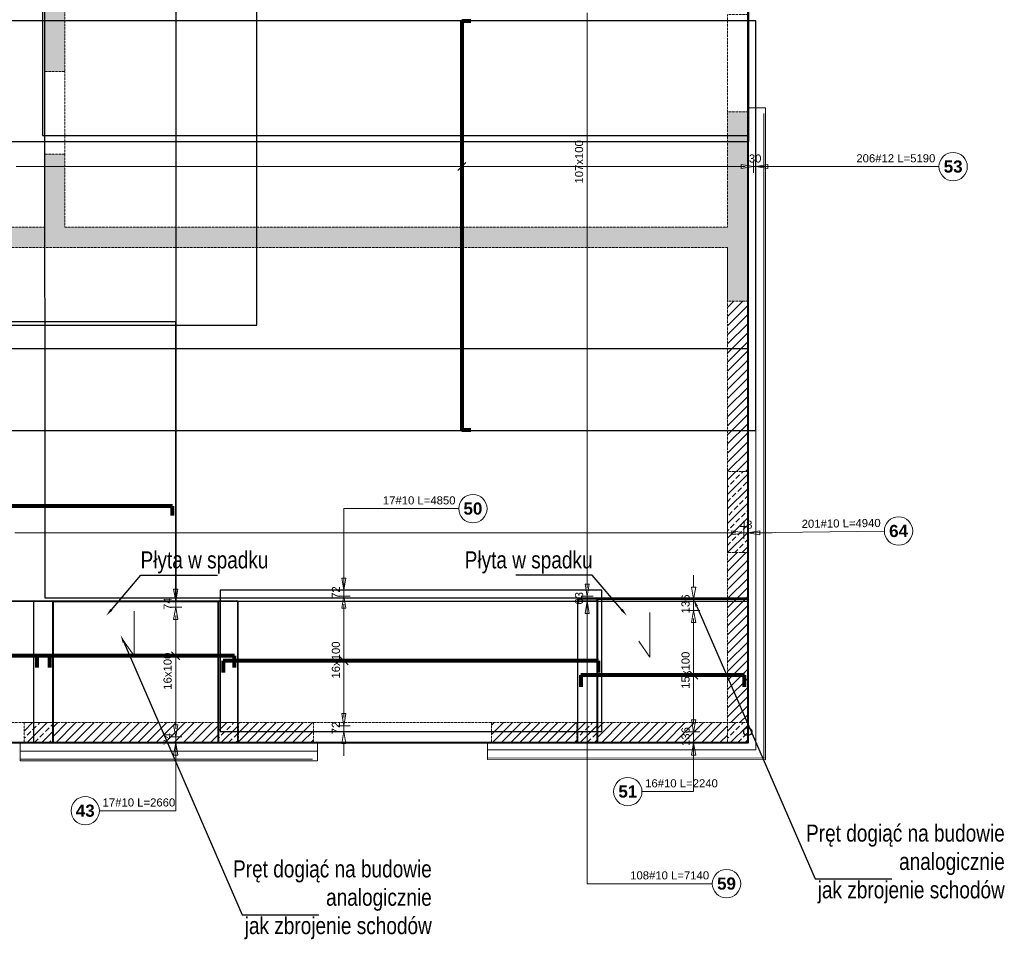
# Model space of a CAD drawing. Extents: x -1474 to 1760906, y -670977 to 75879.
# Tile 14 of 18: x 1724302 to 1736456, y -670060 to -658673. Entities that reach past the tile are written whole.
import ezdxf
from ezdxf import colors
from ezdxf.entities.mleader import LeaderData, LeaderLine
from ezdxf.math import Vec2, Vec3

# ---------------------------------------------------------------- set-up
doc = ezdxf.new("R2010")
doc.units = 0
doc.header["$LTSCALE"] = 10
doc.header["$MEASUREMENT"] = 0
doc.linetypes.add('HIDDEN', pattern=[0.375, 0.25, -0.125])
for name, color, linetype, lineweight in [('!! 1_ PROJ WARSTWY', 252, 'Continuous', 9), ('!! 1_ tynk zewn  - nowy', 21, 'Continuous', 20), ('P-linia słupy drewno', 2, 'Continuous', 53), ('P-Linia1', 3, 'Continuous', 40), ('P-Linia2', 2, 'Continuous', 25), ('P-Opis', 1, 'Continuous', 18), ('P-Przerywana', 13, 'HIDDEN', 9), ('P-Przerywana nadproża', 150, 'HIDDEN', 18), ('P-Szraf - Ściana nośna', 55, 'Continuous', 5), ('P-Szraf - Ściana żelbetowa', 54, 'Continuous', 0)]:
    doc.layers.add(name, color=color, linetype=linetype, lineweight=lineweight)
for name, color, linetype in [('!! 1_ widok', 4, 'Continuous'), ('AutoCAD_Structural_Detailing_rozkład powierzchniowy - pręty - dół', 7, 'Continuous'), ('RCAD_opis rozkładu', 7, 'Continuous')]:
    doc.layers.add(name, color=color, linetype=linetype)
doc.layers.add('RCAD_kontur płyty', color=163, linetype='Continuous', plot=False)
doc.styles.add('_Fd Opis', font='arial.ttf', dxfattribs={"width": 0.9})
doc.styles.add('style1', font='arial.ttf')
doc.styles.add('style3', font='arialbd.ttf')

msp = doc.modelspace()

# ---------------------------------------------------------------- hatches: boundary and pattern name
at = {"layer": 'P-Szraf - Ściana nośna'}
h = msp.add_hatch(dxfattribs=at)
h.set_pattern_fill('ANSI31', color=256, scale=25)
h.set_pattern_definition([(45, (1358077.73, -412160.4), (-56.126601, 56.126601), [])])
h.paths.add_polyline_path([(1733038.48044, -664248.25514), (1733288.48044, -664248.25514), (1733288.48044, -662148.01522), (1733038.48044, -662148.01522)])
h.paths.add_polyline_path([(1718092.22214, -667598.49507), (1718092.22214, -667348.49507), (1716053.48044, -667348.49507), (1716053.48044, -667598.49507)])
h.paths.add_polyline_path([(1722907.18442, -667598.49507), (1722907.18442, -667348.49507), (1721042.22139, -667348.49507), (1721042.22139, -667598.49507)])
h.paths.add_polyline_path([(1730377.25758, -667348.49507), (1730127.25758, -667348.49507), (1730127.25758, -667598.49507), (1730377.25758, -667598.49507)])
h.paths.add_polyline_path([(1733038.48044, -667348.49507), (1733288.48044, -667348.49507), (1733288.48044, -665248.25514), (1733038.48044, -665248.25514)])
h.paths.add_polyline_path([(1733288.48044, -657028.49507), (1733038.48044, -657028.49507), (1733038.48044, -658358.62232), (1733288.48044, -658358.62232)])
h.paths.add_polyline_path([(1727003.48044, -667348.49507), (1727003.48044, -667598.49507), (1727927.25758, -667598.49507), (1727927.25758, -667348.49507)])
h.paths.add_polyline_path([(1726753.48044, -667598.49507), (1726753.48044, -667348.49507), (1724714.73949, -667348.49507), (1724714.73949, -667598.49507)])
h.paths.add_polyline_path([(1731180.91109, -667598.49507), (1731180.91109, -667348.49507), (1730377.25758, -667348.49507), (1730377.25758, -667598.49507)])
h.paths.add_polyline_path([(1731430.91109, -667348.49507), (1731430.91109, -667598.49507), (1733038.48044, -667598.49507), (1733038.48044, -667348.49507)])
h.paths.add_polyline_path([(1726774.72633, -653253.09679), (1726774.72633, -653253.29593), (1727024.72633, -653253.29593), (1727024.72633, -653503.09679), (1728988.46729, -653503.04999), (1728988.46729, -653253.29593), (1729238.46729, -653253.29593), (1729238.46729, -653503.04403), (1731202.20825, -653502.99722), (1731202.20825, -653253.19636), (1731452.20825, -653253.29593), (1731452.20825, -653503.09679), (1733038.48044, -653503.09679), (1733038.48044, -654328.49507), (1733288.48044, -654328.49507), (1733288.48044, -653253.09679)])
h.paths.add_polyline_path([(1724235.98538, -653253.09679), (1724235.98538, -653253.29593), (1725735.98538, -653253.29593), (1725735.98538, -653253.09679)])
at = {"layer": 'P-Szraf - Ściana żelbetowa'}
h = msp.add_hatch(dxfattribs=at)
h.set_pattern_fill('ANSI33', color=256, scale=20)
h.set_pattern_definition([(45, (1358077.73, -364099.79), (-89.80256, 89.80256), []), (45, (1358167.53, -364099.79), (-89.80256, 89.80256), [63.5, -31.75])])
h.paths.add_polyline_path([(1733038.48044, -661483.12079), (1733038.48044, -662148.01522), (1733288.48044, -662148.01522), (1733288.48044, -659808.62232), (1733038.48044, -659808.62232), (1733038.48044, -661233.12079), (1724860.98538, -661233.12079), (1724860.98538, -660333.12079), (1724610.98538, -660333.12079), (1724610.98538, -661233.12079), (1724135.98538, -661233.12079), (1724135.98538, -661483.12079)])
h.paths.add_polyline_path([(1721948.50349, -653268.49507), (1726774.72633, -653253.29593), (1726774.72633, -653503.29593), (1721948.50349, -653518.49507)])
h.paths.add_polyline_path([(1724860.98538, -654463.12079), (1724860.98538, -653503.49507), (1724610.98538, -653503.09679), (1724610.98538, -654463.12079)])
h.paths.add_polyline_path([(1724860.98538, -659313.12079), (1724860.98538, -654463.12079), (1724610.98538, -654463.12079), (1724610.98538, -659313.12079)])
h.paths.add_polyline_path([(1713443.48044, -661233.12079), (1720571.99107, -661233.12079), (1720571.99107, -661483.12079), (1713443.48044, -661483.12079)])
h.paths.add_polyline_path([(1721591.99027, -661233.12079), (1723115.98538, -661233.12079), (1723115.98538, -661483.12079), (1721591.99027, -661483.12079)])
h.paths.add_polyline_path([(1713193.48044, -667348.49507), (1713193.48044, -660213.12079), (1713443.48044, -660213.12079), (1713443.48044, -667348.49507)])
h.paths.add_polyline_path([(1707748.48044, -657016.15621), (1707498.48044, -657016.15621), (1707498.48044, -655016.15621), (1707748.48044, -655016.15621)])
h.paths.add_polyline_path([(1707748.48044, -656423.09679), (1713193.48044, -656423.09679), (1713193.48044, -657343.12079), (1713443.48044, -657343.12079), (1713443.48044, -656173.09679), (1707748.48044, -656173.09679)])
h.paths.add_polyline_path([(1713503.48044, -667598.49507), (1712130.96235, -667598.49507), (1712130.96235, -667348.49507), (1713503.48044, -667348.49507)])
h = msp.add_hatch(dxfattribs=at)
h.set_pattern_fill('ANSI33', color=256, scale=20)
h.set_pattern_definition([(45, (1380353.99, -416437.05), (-89.80256, 89.80256), []), (45, (1380443.79, -416437.05), (-89.80256, 89.80256), [63.5, -31.75])])
h.paths.add_polyline_path([(1733038.48044, -664248.25514), (1733288.48044, -664248.25514), (1733288.48044, -665248.25514), (1733038.48044, -665248.25514)])
h = msp.add_hatch(dxfattribs=at)
h.set_pattern_fill('ANSI33', color=256, scale=20)
h.set_pattern_definition([(45, (1371672.69, -419537.29), (-89.80256, 89.80256), []), (45, (1371762.5, -419537.29), (-89.80256, 89.80256), [63.5, -31.75])])
h.paths.add_polyline_path([(1724357.18442, -667348.49507), (1724714.73949, -667348.49507), (1724714.73949, -667598.49507), (1724357.18442, -667598.49507)])
h = msp.add_hatch(dxfattribs=at)
h.set_pattern_fill('ANSI33', color=256, scale=20)
h.set_pattern_definition([(45, (1374068.99, -419537.29), (-89.80256, 89.80256), []), (45, (1374158.79, -419537.29), (-89.80256, 89.80256), [63.5, -31.75])])
h.paths.add_polyline_path([(1726753.48044, -667348.49507), (1727003.48044, -667348.49507), (1727003.48044, -667598.49507), (1726753.48044, -667598.49507)])
h = msp.add_hatch(dxfattribs=at)
h.set_pattern_fill('ANSI33', color=256, scale=20)
h.set_pattern_definition([(45, (1378496.42, -419537.29), (-89.80256, 89.80256), []), (45, (1378586.22, -419537.29), (-89.80256, 89.80256), [63.5, -31.75])])
h.paths.add_polyline_path([(1731180.91109, -667348.49507), (1731430.91109, -667348.49507), (1731430.91109, -667598.49507), (1731180.91109, -667598.49507)])
h = msp.add_hatch(dxfattribs=at)
h.set_pattern_fill('ANSI33', color=256, scale=20)
h.set_pattern_definition([(45, (1380353.99, -419537.29), (-89.80256, 89.80256), []), (45, (1380443.79, -419537.29), (-89.80256, 89.80256), [63.5, -31.75])])
h.paths.add_polyline_path([(1733038.48044, -667348.49507), (1733288.48044, -667348.49507), (1733288.48044, -667598.49507), (1733038.48044, -667598.49507)])

# ---------------------------------------------------------------- linework, layer by layer
at = {"layer": '!! 1_ PROJ WARSTWY'}
for points in [[(1733388.48044, -659758.62232), (1733388.48044, -667685.2799)], [(1727977.25758, -667700.2799), (1724307.18442, -667700.2799)], [(1733388.48044, -667685.2799), (1730077.25758, -667685.2799)]]:
    msp.add_lwpolyline(points, dxfattribs=at)
at = {"layer": '!! 1_ tynk zewn  - nowy'}
for points in [[(1733288.48044, -659808.62232), (1733288.48044, -659758.62232), (1733508.48044, -659758.62232)], [(1733508.48044, -659758.62232), (1733508.48044, -667806.3275)], [(1733488.48044, -659828.62232), (1733488.48044, -667786.29962)], [(1724307.18442, -667818.49507), (1724307.18442, -667598.49507), (1724357.18442, -667598.49507)], [(1727927.25758, -667598.49507), (1727977.25758, -667598.49507), (1727977.25758, -667820.3096)], [(1730077.25758, -667803.49507), (1730077.25758, -667598.49507), (1730127.25758, -667598.49507)], [(1727917.18442, -667800.2799), (1724307.18442, -667798.49507)], [(1727977.25758, -667820.3096), (1724307.18442, -667818.49507)], [(1733508.48044, -667786.3275), (1730077.25758, -667783.49507)], [(1733508.48044, -667806.3275), (1730077.25758, -667803.49507)]]:
    msp.add_lwpolyline(points, dxfattribs=at)
at = {"layer": '!! 1_ widok'}
msp.add_circle((1733288.48044, -667458.49507), 50, dxfattribs=at)
at = {"layer": 'AutoCAD_Structural_Detailing_rozkład powierzchniowy - pręty - dół', "color": 0, "lineweight": 80}
for p, q in [((1729872.80584, -658692.64255), (1729758.80584, -658692.64255)), ((1729758.80584, -658692.64255), (1729758.80584, -663734.92532)), ((1729758.80584, -663734.92532), (1729872.80584, -663734.92532)), ((1726186.78085, -664675.51696), (1714933.52137, -664675.51696)), ((1726186.78085, -664790.51696), (1726186.78085, -664675.51696)), ((1724673.73949, -666524.75166), (1718133.22214, -666524.75166)), ((1726954.37385, -666524.75126), (1724513.84682, -666524.75126)), ((1724513.84682, -666524.75126), (1724513.84682, -666669.75126)), ((1724673.73949, -666669.75166), (1724673.73949, -666524.75166)), ((1731447.44624, -666586.29714), (1726815.72633, -666586.29714)), ((1726815.72633, -666586.29714), (1726815.72633, -666731.29714)), ((1726954.37385, -666669.75126), (1726954.37385, -666524.75126)), ((1731447.44624, -666731.29714), (1731447.44624, -666586.29714)), ((1733247.48044, -666762.46861), (1731230.01841, -666762.46861)), ((1731230.01841, -666762.46861), (1731230.01841, -666907.46861)), ((1733247.48044, -666907.46861), (1733247.48044, -666762.46861))]:
    msp.add_line(p, q, dxfattribs=at)
at = {"layer": 'P-Linia1'}
msp.add_lwpolyline([(1707498.51683, -653253.09679), (1733288.48044, -653253.09679), (1733288.48044, -667598.49507), (1707498.51683, -667598.49507)], close=True, dxfattribs=at)
for points in [[(1724714.73949, -667598.49507), (1724714.73949, -665851.00824), (1726753.48044, -665851.00824), (1726753.48044, -667598.49507)], [(1733288.48044, -665826.44215), (1731430.91109, -665826.50472), (1731430.91109, -667598.49507)]]:
    msp.add_lwpolyline(points, dxfattribs=at)
at = {"layer": 'P-Linia2'}
for points in [[(1724714.73949, -665851.00824), (1724472.84682, -665851.00824), (1724472.84682, -667598.49587), (1724714.73949, -667598.49587)], [(1726753.48118, -665851.00824), (1726995.37385, -665851.00824), (1726995.37385, -667598.49587), (1726753.48118, -667598.49587)], [(1731430.91109, -665851.00744), (1731189.01841, -665851.00744), (1731189.01841, -667598.49507), (1731430.91109, -667598.49507)]]:
    msp.add_lwpolyline(points, close=True, dxfattribs=at)
at = {"layer": 'P-Opis', "color": 1}
for points in [[(1725713.72389, -665971.28119), (1725713.72389, -666524.44743), (1725576.88377, -666325.55644)], [(1732081.6961, -665988.88894), (1732081.6961, -666542.05518), (1731944.85597, -666343.16419)]]:
    msp.add_lwpolyline(points, dxfattribs=at)
at = {"layer": 'P-Przerywana'}
for points in [[(1724860.98538, -654463.12079), (1724860.98538, -653503.49507), (1724610.98538, -653503.09679), (1724610.98538, -654463.12079), (1724610.98538, -659313.12079), (1724860.98538, -659313.12079)], [(1733288.48044, -662148.01522), (1733288.48044, -667598.49507), (1733038.48044, -667598.49507), (1733038.48044, -662148.01522), (1733288.48044, -662148.01522)], [(1733038.48044, -664248.25514), (1733288.48044, -664248.25514), (1733288.48044, -665248.25514), (1733038.48044, -665248.25514)], [(1724357.18442, -667598.49507), (1727927.25758, -667598.49507), (1727927.25758, -667348.49507), (1724357.18442, -667348.49507), (1724357.18442, -667598.49507)], [(1724357.18442, -667348.49507), (1724714.73949, -667348.49507), (1724714.73949, -667598.49507), (1724357.18442, -667598.49507)], [(1726753.48044, -667348.49507), (1727003.48044, -667348.49507), (1727003.48044, -667598.49507), (1726753.48044, -667598.49507)], [(1731180.91109, -667348.49507), (1731430.91109, -667348.49507), (1731430.91109, -667598.49507), (1731180.91109, -667598.49507)], [(1733038.48044, -667348.49507), (1733288.48044, -667348.49507), (1733288.48044, -667598.49507), (1733038.48044, -667598.49507)]]:
    msp.add_lwpolyline(points, close=True, dxfattribs=at)
for points in [[(1733038.48044, -661483.12079), (1733038.48044, -662148.01522), (1733288.48044, -662148.01522), (1733288.48044, -659808.62232), (1733038.48044, -659808.62232), (1733038.48044, -661233.12079), (1724860.98538, -661233.12079), (1724860.98538, -660333.12079), (1724610.98538, -660333.12079), (1724610.98538, -661233.12079), (1724135.98538, -661233.12079), (1724135.98538, -661483.12079), (1733038.48044, -661483.12079)], [(1733038.48044, -659808.62232), (1733038.48044, -661233.12079)], [(1733038.48044, -662148.01522), (1733038.48044, -661483.12079)], [(1733038.48044, -667348.49507), (1730127.25758, -667348.49507), (1730127.25758, -667598.49507), (1733038.48044, -667598.49507), (1733038.48044, -667348.49507)]]:
    msp.add_lwpolyline(points, dxfattribs=at)
at = {"layer": 'P-Przerywana nadproża'}
for points in [[(1733038.48044, -658608.62232), (1733288.48044, -658608.62232), (1733288.48044, -659808.62232), (1733038.48044, -659808.62232)], [(1724610.98538, -659313.12079), (1724860.98538, -659313.12079), (1724860.98538, -660333.12079), (1724610.98538, -660333.12079)], [(1723157.18442, -667348.49507), (1724357.18442, -667348.49507), (1724357.18442, -667598.49507), (1723157.18442, -667598.49507)], [(1727927.25758, -667348.49507), (1730127.25758, -667348.49507), (1730127.25758, -667598.49507), (1727927.25758, -667598.49507)]]:
    msp.add_lwpolyline(points, close=True, dxfattribs=at)
at = {"layer": 'RCAD_kontur płyty', "color": 0}
for p, q in [((1733301.67028, -660176.31082), (1733301.67028, -653228.72285)), ((1724584.73489, -653253.09679), (1724584.73489, -660101.98422)), ((1733288.48044, -660101.98422), (1733288.48044, -653253.09679)), ((1724616.22298, -665812.54605), (1724610.98538, -655000.9819)), ((1726227.78085, -655025.54799), (1726227.78085, -665851.00744)), ((1733288.48044, -655000.9819), (1733288.48044, -665812.54605)), ((1733288.48044, -665851.00744), (1733288.48044, -655025.54799)), ((1724584.73489, -660101.98422), (1733288.48044, -660101.98422)), ((1721627.51154, -660176.31082), (1733301.67028, -660176.31082)), ((1726227.78085, -662400.02648), (1714892.52137, -662400.02648)), ((1726227.78085, -665851.00744), (1726227.78085, -662400.02648)), ((1733288.48044, -662734.31447), (1713193.48044, -662734.31447)), ((1733288.48044, -667598.49507), (1733288.48044, -662734.31447)), ((1731488.44624, -665714.59404), (1726774.72633, -665714.59404)), ((1726774.72633, -665714.59404), (1726774.72633, -667458.00024)), ((1731488.44624, -667458.00024), (1731488.44624, -665714.59404)), ((1714892.52137, -665851.00744), (1726227.78085, -665851.00744)), ((1724714.73949, -665851.00824), (1718092.22214, -665851.00824)), ((1726995.37385, -665851.00744), (1724472.84682, -665851.00744)), ((1724472.84682, -665851.00744), (1724472.84682, -667598.49507)), ((1733288.48044, -665812.54605), (1724616.22298, -665812.54605)), ((1724714.73949, -667598.49507), (1724714.73949, -665851.00824)), ((1726227.78085, -665851.00744), (1733288.48044, -665851.00744)), ((1726995.37385, -667598.49507), (1726995.37385, -665851.00744)), ((1733288.48044, -665826.44215), (1731189.01841, -665826.44215)), ((1731189.01841, -665826.44215), (1731189.01841, -667598.49507)), ((1733288.48044, -667598.49507), (1733288.48044, -665826.44215)), ((1726774.72633, -667458.00024), (1731488.44624, -667458.00024)), ((1713193.48044, -667598.49507), (1733288.48044, -667598.49507)), ((1718092.22214, -667598.49507), (1724714.73949, -667598.49507)), ((1724472.84682, -667598.49507), (1726995.37385, -667598.49507)), ((1731189.01841, -667598.49507), (1733288.48044, -667598.49507))]:
    msp.add_line(p, q, dxfattribs=at)
at = {"layer": 'RCAD_kontur płyty'}
for p, q in [((1727230.55108, -662443.41702), (1727230.55108, -655000.77577)), ((1733388.48044, -658686.64255), (1712829.13123, -658686.64255)), ((1733388.48044, -663740.92532), (1733388.48044, -658686.64255)), ((1721767.11264, -662443.41702), (1727230.55108, -662443.41702)), ((1712829.13123, -663740.92532), (1733388.48044, -663740.92532))]:
    msp.add_line(p, q, dxfattribs=at)
at = {"layer": 'RCAD_opis rozkładu', "color": 8, "lineweight": 0}
for p, q in [((1731306.82152, -658688.27772), (1731306.82152, -658588.27772)), ((1731306.82152, -658788.27772), (1731306.82152, -658688.27772)), ((1731306.82152, -658888.27772), (1731306.82152, -658788.27772)), ((1731306.82152, -658988.27772), (1731306.82152, -658888.27772)), ((1731306.82152, -659088.27772), (1731306.82152, -658988.27772)), ((1731306.82152, -659188.27772), (1731306.82152, -659088.27772)), ((1731306.82152, -659288.27772), (1731306.82152, -659188.27772)), ((1731306.82152, -659388.27772), (1731306.82152, -659288.27772)), ((1731306.82152, -659488.27772), (1731306.82152, -659388.27772)), ((1731306.82152, -659588.27772), (1731306.82152, -659488.27772)), ((1731306.82152, -659688.27772), (1731306.82152, -659588.27772)), ((1731306.82152, -659788.27772), (1731306.82152, -659688.27772)), ((1731306.82152, -659888.27772), (1731306.82152, -659788.27772)), ((1731306.82152, -659988.27772), (1731306.82152, -659888.27772)), ((1731306.82152, -660088.27772), (1731306.82152, -659988.27772)), ((1731306.82152, -660188.27772), (1731306.82152, -660088.27772)), ((1731306.82152, -660288.27772), (1731306.82152, -660188.27772)), ((1731306.82152, -660388.27772), (1731306.82152, -660288.27772)), ((1731306.82152, -660438.27772), (1731306.82152, -660388.27772)), ((1733358.80584, -660560.82082), (1733358.80584, -660410.82082)), ((1733388.48044, -660410.82082), (1733388.48044, -660560.82082)), ((1724258.80584, -660485.82082), (1724358.80584, -660485.82082)), ((1724358.80584, -660485.82082), (1724458.80584, -660485.82082)), ((1724458.80584, -660485.82082), (1724558.80584, -660485.82082)), ((1724558.80584, -660485.82082), (1724658.80584, -660485.82082)), ((1724658.80584, -660485.82082), (1724758.80584, -660485.82082)), ((1724758.80584, -660485.82082), (1724858.80584, -660485.82082)), ((1724858.80584, -660485.82082), (1724958.80584, -660485.82082)), ((1724958.80584, -660485.82082), (1725058.80584, -660485.82082)), ((1725058.80584, -660485.82082), (1725158.80584, -660485.82082)), ((1725158.80584, -660485.82082), (1725258.80584, -660485.82082)), ((1725258.80584, -660485.82082), (1725358.80584, -660485.82082)), ((1725358.80584, -660485.82082), (1725458.80584, -660485.82082)), ((1725458.80584, -660485.82082), (1725558.80584, -660485.82082)), ((1725558.80584, -660485.82082), (1725658.80584, -660485.82082)), ((1725658.80584, -660485.82082), (1725758.80584, -660485.82082)), ((1725758.80584, -660485.82082), (1725858.80584, -660485.82082)), ((1725858.80584, -660485.82082), (1725958.80584, -660485.82082)), ((1725958.80584, -660485.82082), (1726058.80584, -660485.82082)), ((1726058.80584, -660485.82082), (1726158.80584, -660485.82082)), ((1726158.80584, -660485.82082), (1726258.80584, -660485.82082)), ((1726258.80584, -660485.82082), (1726358.80584, -660485.82082)), ((1726358.80584, -660485.82082), (1726458.80584, -660485.82082)), ((1726458.80584, -660485.82082), (1726558.80584, -660485.82082)), ((1726558.80584, -660485.82082), (1726658.80584, -660485.82082)), ((1726658.80584, -660485.82082), (1726758.80584, -660485.82082)), ((1726758.80584, -660485.82082), (1726858.80584, -660485.82082)), ((1726858.80584, -660485.82082), (1726958.80584, -660485.82082)), ((1726958.80584, -660485.82082), (1727058.80584, -660485.82082)), ((1727058.80584, -660485.82082), (1727158.80584, -660485.82082)), ((1727158.80584, -660485.82082), (1727258.80584, -660485.82082)), ((1727258.80584, -660485.82082), (1727358.80584, -660485.82082)), ((1727358.80584, -660485.82082), (1727458.80584, -660485.82082)), ((1727458.80584, -660485.82082), (1727558.80584, -660485.82082)), ((1727558.80584, -660485.82082), (1727658.80584, -660485.82082)), ((1727658.80584, -660485.82082), (1727758.80584, -660485.82082)), ((1727758.80584, -660485.82082), (1727858.80584, -660485.82082)), ((1727858.80584, -660485.82082), (1727958.80584, -660485.82082)), ((1727958.80584, -660485.82082), (1728058.80584, -660485.82082)), ((1728058.80584, -660485.82082), (1728158.80584, -660485.82082)), ((1728158.80584, -660485.82082), (1728258.80584, -660485.82082)), ((1728258.80584, -660485.82082), (1728358.80584, -660485.82082)), ((1728358.80584, -660485.82082), (1728458.80584, -660485.82082)), ((1728458.80584, -660485.82082), (1728558.80584, -660485.82082)), ((1728558.80584, -660485.82082), (1728658.80584, -660485.82082)), ((1728658.80584, -660485.82082), (1728758.80584, -660485.82082)), ((1728758.80584, -660485.82082), (1728858.80584, -660485.82082)), ((1728858.80584, -660485.82082), (1728958.80584, -660485.82082)), ((1728958.80584, -660485.82082), (1729058.80584, -660485.82082)), ((1729058.80584, -660485.82082), (1729158.80584, -660485.82082)), ((1729158.80584, -660485.82082), (1729258.80584, -660485.82082)), ((1729258.80584, -660485.82082), (1729358.80584, -660485.82082)), ((1729358.80584, -660485.82082), (1729458.80584, -660485.82082)), ((1729458.80584, -660485.82082), (1729558.80584, -660485.82082)), ((1729558.80584, -660485.82082), (1729658.80584, -660485.82082)), ((1729658.80584, -660485.82082), (1729758.80584, -660485.82082)), ((1729708.80584, -660535.82082), (1729808.80584, -660435.82082)), ((1729758.80584, -660535.82082), (1729758.80584, -660435.82082)), ((1729758.80584, -660485.82082), (1729858.80584, -660485.82082)), ((1729858.80584, -660485.82082), (1729958.80584, -660485.82082)), ((1729958.80584, -660485.82082), (1730058.80584, -660485.82082)), ((1730058.80584, -660485.82082), (1730158.80584, -660485.82082)), ((1730158.80584, -660485.82082), (1730258.80584, -660485.82082)), ((1730258.80584, -660485.82082), (1730358.80584, -660485.82082)), ((1730358.80584, -660485.82082), (1730458.80584, -660485.82082)), ((1730458.80584, -660485.82082), (1730558.80584, -660485.82082)), ((1730558.80584, -660485.82082), (1730658.80584, -660485.82082)), ((1730658.80584, -660485.82082), (1730758.80584, -660485.82082)), ((1730758.80584, -660485.82082), (1730858.80584, -660485.82082)), ((1730858.80584, -660485.82082), (1730958.80584, -660485.82082)), ((1730958.80584, -660485.82082), (1731058.80584, -660485.82082)), ((1731058.80584, -660485.82082), (1731158.80584, -660485.82082)), ((1731158.80584, -660485.82082), (1731258.80584, -660485.82082)), ((1731258.80584, -660485.82082), (1731358.80584, -660485.82082)), ((1731306.82152, -660438.27772), (1731306.82152, -660488.27772)), ((1731306.82152, -660488.27772), (1731306.82152, -660588.27772)), ((1731358.80584, -660485.82082), (1731458.80584, -660485.82082)), ((1731458.80584, -660485.82082), (1731558.80584, -660485.82082)), ((1731558.80584, -660485.82082), (1731658.80584, -660485.82082)), ((1731658.80584, -660485.82082), (1731758.80584, -660485.82082)), ((1731758.80584, -660485.82082), (1731858.80584, -660485.82082)), ((1731858.80584, -660485.82082), (1731958.80584, -660485.82082)), ((1731958.80584, -660485.82082), (1732058.80584, -660485.82082)), ((1732058.80584, -660485.82082), (1732158.80584, -660485.82082)), ((1732158.80584, -660485.82082), (1732258.80584, -660485.82082)), ((1732258.80584, -660485.82082), (1732358.80584, -660485.82082)), ((1732358.80584, -660485.82082), (1732458.80584, -660485.82082)), ((1732458.80584, -660485.82082), (1732558.80584, -660485.82082)), ((1732558.80584, -660485.82082), (1732658.80584, -660485.82082)), ((1732658.80584, -660485.82082), (1732758.80584, -660485.82082)), ((1732758.80584, -660485.82082), (1732858.80584, -660485.82082)), ((1732858.80584, -660485.82082), (1732958.80584, -660485.82082)), ((1732958.80584, -660485.82082), (1733058.80584, -660485.82082)), ((1733058.80584, -660485.82082), (1733158.80584, -660485.82082)), ((1733158.80584, -660485.82082), (1733258.80584, -660485.82082)), ((1733208.80584, -660460.82082), (1733358.80584, -660485.82082)), ((1733208.80584, -660460.82082), (1733208.80584, -660510.82082)), ((1733358.80584, -660485.82082), (1733208.80584, -660510.82082)), ((1733258.80584, -660485.82082), (1733208.80584, -660485.82082)), ((1733358.80584, -660485.82082), (1733388.48044, -660485.82082)), ((1733388.48044, -660485.82082), (1733538.48044, -660460.82082)), ((1735230.29032, -660485.82082), (1733388.48044, -660485.82082)), ((1733538.48044, -660510.82082), (1733388.48044, -660485.82082)), ((1733538.48044, -660510.82082), (1733538.48044, -660460.82082)), ((1733688.48044, -660485.82082), (1733538.48044, -660485.82082)), ((1735230.29032, -660485.82082), (1735648.95733, -660485.82082)), ((1731306.82152, -660588.27772), (1731306.82152, -660688.27772)), ((1731306.82152, -660688.27772), (1731306.82152, -660788.27772)), ((1731306.82152, -660788.27772), (1731306.82152, -660888.27772)), ((1731306.82152, -660888.27772), (1731306.82152, -660988.27772)), ((1731306.82152, -660988.27772), (1731306.82152, -661088.27772)), ((1731306.82152, -661088.27772), (1731306.82152, -661188.27772)), ((1731306.82152, -661188.27772), (1731306.82152, -661288.27772)), ((1731306.82152, -661288.27772), (1731306.82152, -661388.27772)), ((1731306.82152, -661388.27772), (1731306.82152, -661488.27772)), ((1731306.82152, -661488.27772), (1731306.82152, -661588.27772)), ((1731306.82152, -661588.27772), (1731306.82152, -661688.27772)), ((1731306.82152, -661688.27772), (1731306.82152, -661788.27772)), ((1731306.82152, -661788.27772), (1731306.82152, -661888.27772)), ((1731306.82152, -661888.27772), (1731306.82152, -661988.27772)), ((1731306.82152, -661988.27772), (1731306.82152, -662088.27772)), ((1731306.82152, -662088.27772), (1731306.82152, -662188.27772)), ((1731306.82152, -662188.27772), (1731306.82152, -662288.27772)), ((1731306.82152, -662288.27772), (1731306.82152, -662388.27772)), ((1731306.82152, -662388.27772), (1731306.82152, -662488.27772)), ((1731306.82152, -662488.27772), (1731306.82152, -662588.27772)), ((1731306.82152, -662588.27772), (1731306.82152, -662688.27772)), ((1731306.82152, -662688.27772), (1731306.82152, -662788.27772)), ((1731306.82152, -662788.27772), (1731306.82152, -662888.27772)), ((1731306.82152, -662888.27772), (1731306.82152, -662988.27772)), ((1731306.82152, -662988.27772), (1731306.82152, -663088.27772)), ((1731306.82152, -663088.27772), (1731306.82152, -663188.27772)), ((1731306.82152, -663188.27772), (1731306.82152, -663288.27772)), ((1731306.82152, -663288.27772), (1731306.82152, -663388.27772)), ((1731306.82152, -663388.27772), (1731306.82152, -663488.27772)), ((1731306.82152, -663488.27772), (1731306.82152, -663588.27772)), ((1731306.82152, -663588.27772), (1731306.82152, -663688.27772)), ((1731306.82152, -663688.27772), (1731306.82152, -663788.27772)), ((1731306.82152, -663788.27772), (1731306.82152, -663888.27772)), ((1731306.82152, -663888.27772), (1731306.82152, -663988.27772)), ((1731306.82152, -663988.27772), (1731306.82152, -664088.27772)), ((1731306.82152, -664088.27772), (1731306.82152, -664188.27772)), ((1731306.82152, -664188.27772), (1731306.82152, -664288.27772)), ((1731306.82152, -664288.27772), (1731306.82152, -664388.27772)), ((1731306.82152, -664388.27772), (1731306.82152, -664488.27772)), ((1731306.82152, -664488.27772), (1731306.82152, -664588.27772)), ((1731306.82152, -664588.27772), (1731306.82152, -664688.27772)), ((1728304.80619, -664707.56347), (1728304.80619, -665714.59404)), ((1728304.80619, -664707.56347), (1729721.2555, -664707.56347)), ((1731306.82152, -664688.27772), (1731306.82152, -664788.27772)), ((1731306.82152, -664788.27772), (1731306.82152, -664888.27772)), ((1731306.82152, -664888.27772), (1731306.82152, -664988.27772)), ((1724240.98044, -665005.57155), (1724340.98044, -665005.57155)), ((1724340.98044, -665005.57155), (1724440.98044, -665005.57155)), ((1724440.98044, -665005.57155), (1724540.98044, -665005.57155)), ((1724540.98044, -665005.57155), (1724640.98044, -665005.57155)), ((1724640.98044, -665005.57155), (1724740.98044, -665005.57155)), ((1724740.98044, -665005.57155), (1724840.98044, -665005.57155)), ((1724840.98044, -665005.57155), (1724940.98044, -665005.57155)), ((1724940.98044, -665005.57155), (1725040.98044, -665005.57155)), ((1725040.98044, -665005.57155), (1725140.98044, -665005.57155)), ((1725140.98044, -665005.57155), (1725240.98044, -665005.57155)), ((1725240.98044, -665005.57155), (1725340.98044, -665005.57155)), ((1725340.98044, -665005.57155), (1725440.98044, -665005.57155)), ((1725440.98044, -665005.57155), (1725540.98044, -665005.57155)), ((1725540.98044, -665005.57155), (1725640.98044, -665005.57155)), ((1725640.98044, -665005.57155), (1725740.98044, -665005.57155)), ((1725740.98044, -665005.57155), (1725840.98044, -665005.57155)), ((1725840.98044, -665005.57155), (1725940.98044, -665005.57155)), ((1725940.98044, -665005.57155), (1726040.98044, -665005.57155)), ((1726040.98044, -665005.57155), (1726140.98044, -665005.57155)), ((1726140.98044, -665005.57155), (1726240.98044, -665005.57155)), ((1726240.98044, -665005.57155), (1726340.98044, -665005.57155)), ((1726340.98044, -665005.57155), (1726440.98044, -665005.57155)), ((1726440.98044, -665005.57155), (1726540.98044, -665005.57155)), ((1726540.98044, -665005.57155), (1726640.98044, -665005.57155)), ((1726640.98044, -665005.57155), (1726740.98044, -665005.57155)), ((1726740.98044, -665005.57155), (1726840.98044, -665005.57155)), ((1726840.98044, -665005.57155), (1726940.98044, -665005.57155)), ((1726940.98044, -665005.57155), (1727040.98044, -665005.57155)), ((1727040.98044, -665005.57155), (1727140.98044, -665005.57155)), ((1727140.98044, -665005.57155), (1727240.98044, -665005.57155)), ((1727240.98044, -665005.57155), (1727340.98044, -665005.57155)), ((1727340.98044, -665005.57155), (1727440.98044, -665005.57155)), ((1727440.98044, -665005.57155), (1727540.98044, -665005.57155)), ((1727540.98044, -665005.57155), (1727640.98044, -665005.57155)), ((1727640.98044, -665005.57155), (1727740.98044, -665005.57155)), ((1727740.98044, -665005.57155), (1727840.98044, -665005.57155)), ((1727840.98044, -665005.57155), (1727940.98044, -665005.57155)), ((1727940.98044, -665005.57155), (1728040.98044, -665005.57155)), ((1728040.98044, -665005.57155), (1728140.98044, -665005.57155)), ((1728140.98044, -665005.57155), (1728240.98044, -665005.57155)), ((1728240.98044, -665005.57155), (1728340.98044, -665005.57155)), ((1728340.98044, -665005.57155), (1728440.98044, -665005.57155)), ((1728440.98044, -665005.57155), (1728540.98044, -665005.57155)), ((1728540.98044, -665005.57155), (1728640.98044, -665005.57155)), ((1728640.98044, -665005.57155), (1728740.98044, -665005.57155)), ((1728740.98044, -665005.57155), (1728840.98044, -665005.57155)), ((1728840.98044, -665005.57155), (1728940.98044, -665005.57155)), ((1728940.98044, -665005.57155), (1729040.98044, -665005.57155)), ((1729040.98044, -665005.57155), (1729140.98044, -665005.57155)), ((1729140.98044, -665005.57155), (1729240.98044, -665005.57155)), ((1729240.98044, -665005.57155), (1729340.98044, -665005.57155)), ((1729340.98044, -665005.57155), (1729440.98044, -665005.57155)), ((1729440.98044, -665005.57155), (1729540.98044, -665005.57155)), ((1729540.98044, -665005.57155), (1729640.98044, -665005.57155)), ((1729640.98044, -665005.57155), (1729740.98044, -665005.57155)), ((1729740.98044, -665005.57155), (1729840.98044, -665005.57155)), ((1729840.98044, -665005.57155), (1729940.98044, -665005.57155)), ((1729940.98044, -665005.57155), (1730040.98044, -665005.57155)), ((1730040.98044, -665005.57155), (1730140.98044, -665005.57155)), ((1730140.98044, -665005.57155), (1730240.98044, -665005.57155)), ((1730240.98044, -665005.57155), (1730340.98044, -665005.57155)), ((1730340.98044, -665005.57155), (1730440.98044, -665005.57155)), ((1730440.98044, -665005.57155), (1730540.98044, -665005.57155)), ((1730540.98044, -665005.57155), (1730640.98044, -665005.57155)), ((1730640.98044, -665005.57155), (1730740.98044, -665005.57155)), ((1730740.98044, -665005.57155), (1730840.98044, -665005.57155)), ((1730840.98044, -665005.57155), (1730940.98044, -665005.57155)), ((1730940.98044, -665005.57155), (1731040.98044, -665005.57155)), ((1731040.98044, -665005.57155), (1731140.98044, -665005.57155)), ((1731140.98044, -665005.57155), (1731240.98044, -665005.57155)), ((1731240.98044, -665005.57155), (1731340.98044, -665005.57155)), ((1731306.82152, -664988.27772), (1731306.82152, -665088.27772)), ((1731340.98044, -665005.57155), (1731440.98044, -665005.57155)), ((1731440.98044, -665005.57155), (1731540.98044, -665005.57155)), ((1731540.98044, -665005.57155), (1731640.98044, -665005.57155)), ((1731640.98044, -665005.57155), (1731740.98044, -665005.57155)), ((1731740.98044, -665005.57155), (1731840.98044, -665005.57155)), ((1731840.98044, -665005.57155), (1731940.98044, -665005.57155)), ((1731940.98044, -665005.57155), (1732040.98044, -665005.57155)), ((1732040.98044, -665005.57155), (1732140.98044, -665005.57155)), ((1732140.98044, -665005.57155), (1732240.98044, -665005.57155)), ((1732240.98044, -665005.57155), (1732340.98044, -665005.57155)), ((1732340.98044, -665005.57155), (1732440.98044, -665005.57155)), ((1732440.98044, -665005.57155), (1732540.98044, -665005.57155)), ((1732540.98044, -665005.57155), (1732640.98044, -665005.57155)), ((1732640.98044, -665005.57155), (1732740.98044, -665005.57155)), ((1732740.98044, -665005.57155), (1732840.98044, -665005.57155)), ((1732840.98044, -665005.57155), (1732940.98044, -665005.57155)), ((1732940.98044, -665005.57155), (1733040.98044, -665005.57155)), ((1733040.98044, -665005.57155), (1733140.98044, -665005.57155)), ((1733090.98044, -664980.57155), (1733240.98044, -665005.57155)), ((1733090.98044, -664980.57155), (1733090.98044, -665030.57155)), ((1733240.98044, -665005.57155), (1733090.98044, -665030.57155)), ((1733140.98044, -665005.57155), (1733090.98044, -665005.57155)), ((1733240.98044, -665080.57155), (1733240.98044, -664930.57155)), ((1733240.98044, -665005.57155), (1733288.48044, -665005.57155)), ((1733288.48044, -664930.57155), (1733288.48044, -665080.57155)), ((1733288.48044, -665005.57155), (1733438.48044, -664980.57155)), ((1734975.23817, -664985.27651), (1733288.48044, -665005.57155)), ((1733438.48044, -665030.57155), (1733288.48044, -665005.57155)), ((1733438.48044, -665030.57155), (1733438.48044, -664980.57155)), ((1733588.48044, -665005.57155), (1733438.48044, -665005.57155)), ((1731306.82152, -665088.27772), (1731306.82152, -665188.27772)), ((1731306.82152, -665188.27772), (1731306.82152, -665288.27772)), ((1731306.82152, -665288.27772), (1731306.82152, -665388.27772)), ((1731306.82152, -665388.27772), (1731306.82152, -665488.27772)), ((1728304.80619, -665414.59404), (1728304.80619, -665564.59404)), ((1731306.82152, -665488.27772), (1731306.82152, -665588.27772)), ((1726227.78085, -665551.00744), (1726227.78085, -665701.00744)), ((1728304.80619, -665714.59404), (1728279.80619, -665564.59404)), ((1728329.80619, -665564.59404), (1728279.80619, -665564.59404)), ((1728329.80619, -665564.59404), (1728304.80619, -665714.59404)), ((1731306.82152, -665788.27772), (1731281.82152, -665638.27772)), ((1731331.82152, -665638.27772), (1731281.82152, -665638.27772)), ((1731306.82152, -665588.27772), (1731306.82152, -665688.27772)), ((1731331.82152, -665638.27772), (1731306.82152, -665788.27772)), ((1731306.82152, -665688.27772), (1731306.82152, -665638.27772)), ((1732621.28335, -665526.44215), (1732621.28335, -665676.44215)), ((1726227.78085, -665851.00744), (1726202.78085, -665701.00744)), ((1726252.78085, -665701.00744), (1726202.78085, -665701.00744)), ((1726252.78085, -665701.00744), (1726227.78085, -665851.00744)), ((1728379.80619, -665714.59404), (1728229.80619, -665714.59404)), ((1728304.80619, -665786.29714), (1728304.80619, -665714.59404)), ((1732621.28335, -665826.44215), (1732596.28335, -665676.44215)), ((1732646.28335, -665676.44215), (1732596.28335, -665676.44215)), ((1732646.28335, -665676.44215), (1732621.28335, -665826.44215)), ((1726302.78085, -665851.00744), (1726152.78085, -665851.00744)), ((1726227.78085, -665924.75126), (1726227.78085, -665851.00744)), ((1728379.80619, -665786.29714), (1728229.80619, -665786.29714)), ((1728279.80619, -665936.29714), (1728304.80619, -665786.29714)), ((1728304.80619, -665786.29714), (1728329.80619, -665936.29714)), ((1731231.82152, -665788.27772), (1731381.82152, -665788.27772)), ((1731231.82152, -665851.00744), (1731381.82152, -665851.00744)), ((1731281.82152, -666001.00744), (1731306.82152, -665851.00744)), ((1731306.82152, -665788.27772), (1731306.82152, -665851.00744)), ((1731306.82152, -669336.01258), (1731306.82152, -665851.00744)), ((1731306.82152, -665851.00744), (1731331.82152, -666001.00744)), ((1732696.28335, -665826.44215), (1732546.28335, -665826.44215)), ((1732621.28335, -665962.46861), (1732621.28335, -665826.44215)), ((1726152.78085, -665924.75126), (1726302.78085, -665924.75126)), ((1726202.78085, -666074.75126), (1726227.78085, -665924.75126)), ((1726227.78085, -665924.75126), (1726252.78085, -666074.75126)), ((1728279.80619, -665936.29714), (1728329.80619, -665936.29714)), ((1728304.80619, -665886.29714), (1728304.80619, -665936.29714)), ((1728304.80619, -665986.29714), (1728304.80619, -665886.29714)), ((1728304.80619, -666086.29714), (1728304.80619, -665986.29714)), ((1731281.82152, -666001.00744), (1731331.82152, -666001.00744)), ((1731306.82152, -666151.00744), (1731306.82152, -666001.00744)), ((1732546.28335, -665962.46861), (1732696.28335, -665962.46861)), ((1732596.28335, -666112.46861), (1732621.28335, -665962.46861)), ((1732621.28335, -665962.46861), (1732646.28335, -666112.46861)), ((1726202.78085, -666074.75126), (1726252.78085, -666074.75126)), ((1726227.78085, -666024.75126), (1726227.78085, -666074.75126)), ((1726227.78085, -666124.75126), (1726227.78085, -666024.75126)), ((1726227.78085, -666224.75126), (1726227.78085, -666124.75126)), ((1728304.80619, -666186.29714), (1728304.80619, -666086.29714)), ((1732596.28335, -666112.46861), (1732646.28335, -666112.46861)), ((1732621.28335, -666062.46861), (1732621.28335, -666112.46861)), ((1732621.28335, -666162.46861), (1732621.28335, -666062.46861)), ((1726227.78085, -666324.75126), (1726227.78085, -666224.75126)), ((1728304.80619, -666286.29714), (1728304.80619, -666186.29714)), ((1732621.28335, -666262.46861), (1732621.28335, -666162.46861)), ((1726227.78085, -666424.75126), (1726227.78085, -666324.75126)), ((1728304.80619, -666386.29714), (1728304.80619, -666286.29714)), ((1732621.28335, -666362.46861), (1732621.28335, -666262.46861)), ((1732621.28335, -666462.46861), (1732621.28335, -666362.46861)), ((1726277.78085, -666574.75126), (1726177.78085, -666474.75126)), ((1726227.78085, -666524.75126), (1726227.78085, -666424.75126)), ((1728304.80619, -666486.29714), (1728304.80619, -666386.29714)), ((1728304.80619, -666586.29714), (1728304.80619, -666486.29714)), ((1732621.28335, -666562.46861), (1732621.28335, -666462.46861)), ((1726177.78085, -666524.75126), (1726277.78085, -666524.75126)), ((1726227.78085, -666624.75126), (1726227.78085, -666524.75126)), ((1728354.80619, -666636.29714), (1728254.80619, -666536.29714)), ((1728354.80619, -666586.29714), (1728254.80619, -666586.29714)), ((1728304.80619, -666636.29714), (1728304.80619, -666586.29714)), ((1732621.28335, -666662.46861), (1732621.28335, -666562.46861)), ((1726227.78085, -666724.75126), (1726227.78085, -666624.75126)), ((1726227.78085, -666774.75126), (1726227.78085, -666724.75126)), ((1728304.80619, -666636.29714), (1728304.80619, -666686.29714)), ((1728304.80619, -666686.29714), (1728304.80619, -666786.29714)), ((1732571.28335, -666712.46861), (1732671.28335, -666812.46861)), ((1732621.28335, -666712.46861), (1732621.28335, -666662.46861)), ((1732621.28335, -666712.46861), (1732621.28335, -666762.46861)), ((1726227.78085, -666774.75126), (1726227.78085, -666824.75126)), ((1726227.78085, -666824.75126), (1726227.78085, -666924.75126)), ((1728304.80619, -666786.29714), (1728304.80619, -666886.29714)), ((1732571.28335, -666762.46861), (1732671.28335, -666762.46861)), ((1732621.28335, -666762.46861), (1732621.28335, -666862.46861)), ((1726227.78085, -666924.75126), (1726227.78085, -667024.75126)), ((1728304.80619, -666886.29714), (1728304.80619, -666986.29714)), ((1732621.28335, -666862.46861), (1732621.28335, -666962.46861)), ((1732621.28335, -666962.46861), (1732621.28335, -667062.46861)), ((1726227.78085, -667024.75126), (1726227.78085, -667124.75126)), ((1728304.80619, -666986.29714), (1728304.80619, -667086.29714)), ((1728304.80619, -667086.29714), (1728304.80619, -667186.29714)), ((1732621.28335, -667062.46861), (1732621.28335, -667162.46861)), ((1726227.78085, -667124.75126), (1726227.78085, -667224.75126)), ((1728304.80619, -667186.29714), (1728304.80619, -667286.29714)), ((1732621.28335, -667162.46861), (1732621.28335, -667262.46861)), ((1726227.78085, -667224.75126), (1726227.78085, -667324.75126)), ((1726227.78085, -667324.75126), (1726227.78085, -667424.75126)), ((1728304.80619, -667386.29714), (1728279.80619, -667236.29714)), ((1728329.80619, -667236.29714), (1728279.80619, -667236.29714)), ((1728329.80619, -667236.29714), (1728304.80619, -667386.29714)), ((1728304.80619, -667286.29714), (1728304.80619, -667236.29714)), ((1732621.28335, -667462.46861), (1732596.28335, -667312.46861)), ((1732646.28335, -667312.46861), (1732596.28335, -667312.46861)), ((1732621.28335, -667262.46861), (1732621.28335, -667362.46861)), ((1732646.28335, -667312.46861), (1732621.28335, -667462.46861)), ((1732621.28335, -667362.46861), (1732621.28335, -667312.46861)), ((1726227.78085, -667524.75126), (1726202.78085, -667374.75126)), ((1726252.78085, -667374.75126), (1726202.78085, -667374.75126)), ((1726252.78085, -667374.75126), (1726227.78085, -667524.75126)), ((1726227.78085, -667424.75126), (1726227.78085, -667374.75126)), ((1728379.80619, -667386.29714), (1728229.80619, -667386.29714)), ((1728379.80619, -667458.00024), (1728229.80619, -667458.00024)), ((1728279.80619, -667608.00024), (1728304.80619, -667458.00024)), ((1728304.80619, -667386.29714), (1728304.80619, -667458.00024)), ((1728304.80619, -667458.00024), (1728329.80619, -667608.00024)), ((1732546.28335, -667462.46861), (1732696.28335, -667462.46861)), ((1732621.28335, -667462.46861), (1732621.28335, -667598.49507)), ((1726152.78085, -667524.75126), (1726302.78085, -667524.75126)), ((1726227.78085, -667524.75126), (1726227.78085, -667598.49507)), ((1726302.78085, -667598.49507), (1726152.78085, -667598.49507)), ((1726202.78085, -667748.49507), (1726227.78085, -667598.49507)), ((1726227.78085, -668436.11404), (1726227.78085, -667598.49507)), ((1726227.78085, -667598.49507), (1726252.78085, -667748.49507)), ((1728279.80619, -667608.00024), (1728329.80619, -667608.00024)), ((1728304.80619, -667758.00024), (1728304.80619, -667608.00024)), ((1732696.28335, -667598.49507), (1732546.28335, -667598.49507)), ((1732596.28335, -667748.49507), (1732621.28335, -667598.49507)), ((1732621.28335, -668199.67735), (1732621.28335, -667598.49507)), ((1732621.28335, -667598.49507), (1732646.28335, -667748.49507)), ((1726202.78085, -667748.49507), (1726252.78085, -667748.49507)), ((1726227.78085, -667898.49507), (1726227.78085, -667748.49507)), ((1732596.28335, -667748.49507), (1732646.28335, -667748.49507)), ((1732621.28335, -667898.49507), (1732621.28335, -667748.49507)), ((1732621.28335, -668199.67735), (1731983.36333, -668199.67735)), ((1726227.78085, -668436.11404), (1725286.32454, -668436.11404)), ((1731306.82152, -669336.01258), (1732851.59061, -669336.01258))]:
    msp.add_line(p, q, dxfattribs=at)
for centre in [(1735823.95733, -660485.82082), (1729896.2555, -664707.56347), (1735150.2255, -664983.17107), (1731808.36333, -668199.67735), (1725111.32454, -668436.11404), (1733026.59061, -669336.01258)]:
    msp.add_circle(centre, 175, dxfattribs=at)

# ---------------------------------------------------------------- texts
at = {"layer": 'P-linia słupy drewno', "lineweight": 13, "char_height": 210, "attachment_point": 6, "rotation": 0.000001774, "style": '_Fd Opis'}
for insert in [(1736461.59706, -669093.60416), (1729388.80766, -669535.35202)]:
    msp.add_mtext('{\\W0.8;Pręt dogiąć na budowie \\Panalogicznie\\P jak zbrojenie schodów }', dxfattribs=dict(at, insert=insert))
at = {"layer": 'P-Opis', "lineweight": 13, "char_height": 210, "style": '_Fd Opis'}
for insert, attachment_point, rotation in [((1727372.47259, -665371.43606), 6, 0.000001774), ((1729794.82656, -665371.43606), 4, 359.999998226)]:
    msp.add_mtext('{\\W0.8;Płyta w spadku}', dxfattribs=dict(at, insert=insert, attachment_point=attachment_point, rotation=rotation))
at = {"layer": 'RCAD_opis rozkładu', "color": 2, "char_height": 100, "style": 'style1'}
for s, insert, attachment_point, rotation in [('107x100', (1731257.87882, -660695.33774), 7, 90), ('201#10 L=4940', (1734441.92481, -664889.98065), 5, 0.689348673), ('72', (1728255.01083, -665821.14818), 7, 90), ('63', (1731257.91293, -665891.5389), 7, 90), ('74', (1726177.78085, -665958.8889), 7, 90), ('136', (1732572.37476, -666000.18526), 7, 90), ('16x100', (1728255.86349, -666804.50996), 7, 90), ('16x100', (1726178.83815, -666942.96408), 7, 90), ('15x100', (1732572.34065, -666930.68144), 7, 90), ('72', (1728255.01083, -667492.85128), 7, 90), ('136', (1732572.37476, -667636.21172), 7, 90), ('74', (1726177.78085, -667632.63271), 7, 90)]:
    msp.add_mtext(s, dxfattribs=dict(at, insert=insert, attachment_point=attachment_point, rotation=rotation))
for s, insert, attachment_point in [('30', (1733302.22431, -660436.91223), 7), ('206#12 L=5190', (1735116.82909, -660384.1155), 5), ('17#10 L=4850', (1729233.53381, -664605.85815), 5), ('48', (1733190.99238, -664956.62885), 7), ('16#10 L=2240', (1732471.08502, -668097.97203), 5), ('17#10 L=2660', (1725774.04623, -668334.40872), 5), ('108#10 L=7140', (1732325.02172, -669234.30726), 5)]:
    msp.add_mtext(s, dxfattribs=dict(at, insert=insert, attachment_point=attachment_point))
at = {"layer": 'RCAD_opis rozkładu', "color": 1, "char_height": 150, "attachment_point": 5, "style": 'style3'}
for s, insert in [('53', (1735823.95733, -660485.82082)), ('50', (1729896.2555, -664707.56347)), ('51', (1731808.36333, -668199.67735)), ('43', (1725111.32454, -668436.11404)), ('59', (1733026.59061, -669336.01258))]:
    msp.add_mtext(s, dxfattribs=dict(at, insert=insert))
at = {"layer": 'RCAD_opis rozkładu', "color": 1, "insert": (1735150.2255, -664983.17107), "char_height": 150, "attachment_point": 5, "rotation": 0.689348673, "style": 'style3'}
msp.add_mtext('64', dxfattribs=at)

# ---------------------------------------------------------------- leaders
at = {"layer": 'P-linia słupy drewno', "lineweight": 13}
ml = msp.add_multileader_mtext('Standard', dxfattribs=at)
ml.set_content('         ', color=256)
ml.set_leader_properties()
ml.build(insert=Vec2(0, 0))
ml.multileader.update_dxf_attribs({"arrow_head_size": 96})
ctx = ml.context
ctx.base_point, ctx.char_height, ctx.arrow_head_size, ctx.landing_gap_size, ctx.plane_origin = Vec3(1735066.66879, -669277.42973), 3.2, 96, 1.6, Vec3(1734982.10846, -671014.63681)
notes = []
notes.append((ctx, [(1, (1, 1, 0), (1734121.90598, -669277.42973), (1, 0), 944.76281, [(0, [(1732621.28335, -665826.44215)], 0, [])])]))
ctx.mtext.insert, ctx.mtext.rotation, ctx.mtext.flow_direction = Vec3(1735068.26879, -669275.82973), 6.2831853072, 5
ml = msp.add_multileader_mtext('Standard', dxfattribs=at)
ml.set_content('         ', color=256)
ml.set_leader_properties()
ml.build(insert=Vec2(0, 0))
ml.multileader.update_dxf_attribs({"arrow_head_size": 96})
ctx = ml.context
ctx.base_point, ctx.char_height, ctx.arrow_head_size, ctx.landing_gap_size, ctx.plane_origin = Vec3(1727993.87939, -669719.17759), 3.2, 96, 1.6, Vec3(1727909.31906, -671456.38466)
notes.append((ctx, [(1, (1, 1, 0), (1727049.11658, -669719.17759), (1, 0), 944.76281, [(0, [(1725548.49395, -666268.19001)], 0, [])])]))
ctx.mtext.insert, ctx.mtext.rotation, ctx.mtext.flow_direction = Vec3(1727995.47939, -669717.57759), 6.2831853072, 5
at = {"layer": 'P-Opis', "lineweight": 13}
ml = msp.add_multileader_mtext('Standard', dxfattribs=at)
ml.set_content('         ', color=256)
ml.set_leader_properties()
ml.build(insert=Vec2(0, 0))
ml.multileader.update_dxf_attribs({"arrow_head_size": 96})
ctx = ml.context
ctx.base_point, ctx.char_height, ctx.arrow_head_size, ctx.landing_gap_size, ctx.plane_origin = Vec3(1726742.77675, -665530.41198), 3.2, 96, 1.6, Vec3(1726658.21642, -667267.61906)
notes.append((ctx, [(1, (1, 1, 0), (1725798.01394, -665530.41198), (1, 0), 944.76281, [(0, [(1725371.13678, -666028.1551)], 0, [])])]))
ctx.mtext.insert, ctx.mtext.rotation, ctx.mtext.flow_direction = Vec3(1726744.37675, -665528.81198), 6.2831853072, 5
ml = msp.add_multileader_mtext('Standard', dxfattribs=at)
ml.set_content('         ', color=256)
ml.set_leader_properties()
ml.build(insert=Vec2(0, 0))
ml.multileader.update_dxf_attribs({"arrow_head_size": 96})
ctx = ml.context
ctx.base_point, ctx.char_height, ctx.arrow_head_size, ctx.landing_gap_size, ctx.plane_origin = Vec3(1730410.14422, -665530.41198), 3.2, 96, 1.6, Vec3(1730509.08273, -667267.61906)
ctx.text_align_type = 2
notes.append((ctx, [(1, (1, 1, 0), (1731369.28521, -665530.41198), (-1, 0), 944.76281, [(0, [(1731796.16237, -666028.1551)], 0, [])])]))
ctx.mtext.insert, ctx.mtext.alignment, ctx.mtext.flow_direction = Vec3(1730422.9224, -665528.81198), 3, 5
for ctx, leaders in notes:
    for number, flags, end, landing, length, lines in leaders:
        leader = LeaderData()
        leader.index, (leader.has_last_leader_line, leader.has_dogleg_vector, leader.attachment_direction) = number, flags
        leader.last_leader_point, leader.dogleg_vector, leader.dogleg_length = Vec3(end), Vec3(landing), length
        for number, points, colour, breaks in lines:
            line = LeaderLine()
            line.index, line.vertices, line.color, line.breaks = number, Vec3.list(points), colors.encode_raw_color(colour), breaks
            leader.lines.append(line)
        ctx.leaders.append(leader)

doc.saveas('drawing.dxf')
